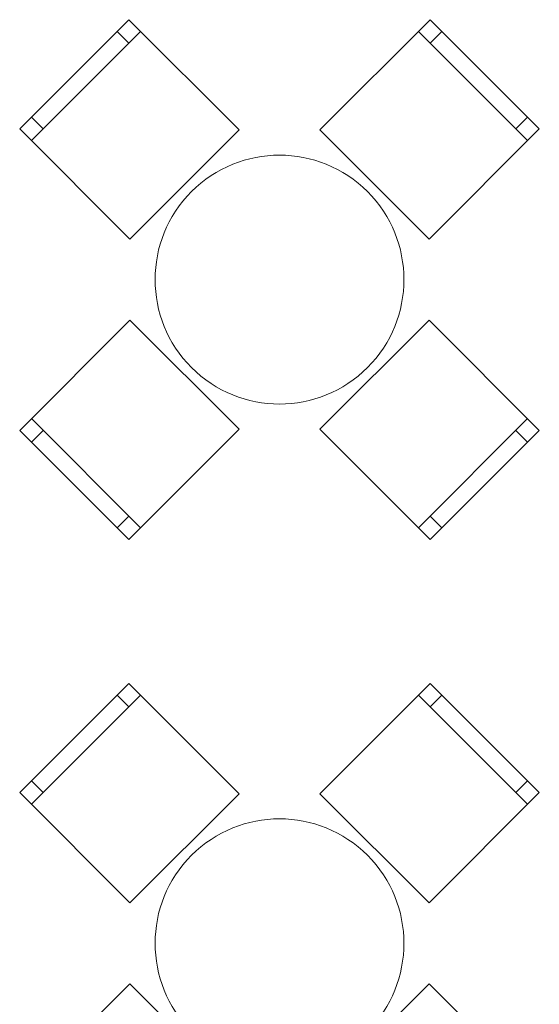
# Model space of a CAD drawing. Header units: millimetres. Extents: x -14761 to 157739, y -22400 to 107990.
# Tile 71 of 228: x 38689 to 40255, y 50334 to 53301. Entities that reach past the tile are written whole.
import ezdxf

# ---------------------------------------------------------------- set-up
doc = ezdxf.new("R2010")
doc.units = ezdxf.units.MM
doc.header["$MEASUREMENT"] = 0
doc.layers.add('Интерьер - Мебель', color=7, linetype='Continuous')

msp = doc.modelspace()

# ---------------------------------------------------------------- linework, layer by layer
at = {"layer": 'Интерьер - Мебель', "color": 7, "linetype": 'Continuous', "lineweight": 15}
for p, q in [((38724.1, 52936.7), (39052.9, 53265.5)), ((39017.5, 53230.2), (38982.2, 53265.5)), ((39890.8, 53265.5), (40219.6, 52936.7)), ((39926.2, 53230.2), (39961.5, 53265.5)), ((38759.4, 52972.1), (38724.1, 53007.4)), ((40184.2, 52972.1), (40219.6, 53007.4)), ((39052.9, 51770), (38724.1, 52098.8)), ((40219.6, 52098.8), (39890.8, 51770)), ((38759.4, 52063.4), (38724.1, 52028.1)), ((40184.2, 52063.4), (40219.6, 52028.1)), ((39017.5, 51805.3), (38982.2, 51770)), ((39926.2, 51805.3), (39961.5, 51770)), ((38724.1, 50936.7), (39052.9, 51265.5)), ((39017.5, 51230.2), (38982.2, 51265.5)), ((39890.8, 51265.5), (40219.6, 50936.7)), ((39926.2, 51230.2), (39961.5, 51265.5)), ((38759.4, 50972.1), (38724.1, 51007.4)), ((40184.2, 50972.1), (40219.6, 51007.4))]:
    msp.add_line(p, q, dxfattribs=at)
at = {"layer": 'Интерьер - Мебель', "color": 7, "linetype": 'Continuous', "lineweight": 15, "flags": 128}
for points in [[(39021.1, 52639.7), (39349.9, 52968.5), (39017.5, 53300.9), (38688.7, 52972.1)], [(39593.8, 52968.5), (39922.6, 52639.7), (40255, 52972.1), (39926.2, 53300.9)], [(39349.9, 52067), (39021.1, 52395.8), (38688.7, 52063.4), (39017.5, 51734.6)], [(39922.6, 52395.8), (39593.8, 52067), (39926.2, 51734.6), (40255, 52063.4)], [(39021.1, 50639.7), (39349.9, 50968.5), (39017.5, 51300.9), (38688.7, 50972.1)], [(39593.8, 50968.5), (39922.6, 50639.7), (40255, 50972.1), (39926.2, 51300.9)], [(39349.9, 50067), (39021.1, 50395.8), (38688.7, 50063.4), (39017.5, 49734.6)], [(39922.6, 50395.8), (39593.8, 50067), (39926.2, 49734.6), (40255, 50063.4)]]:
    msp.add_lwpolyline(points, close=True, dxfattribs=at)
for points in [[(39206.7, 52782.9, 1), (39737, 52252.6, 1)], [(39206.7, 50782.9, 1), (39737, 50252.6, 1)]]:
    msp.add_lwpolyline(points, format="xyb", close=True, dxfattribs=at)

doc.saveas('drawing.dxf')
